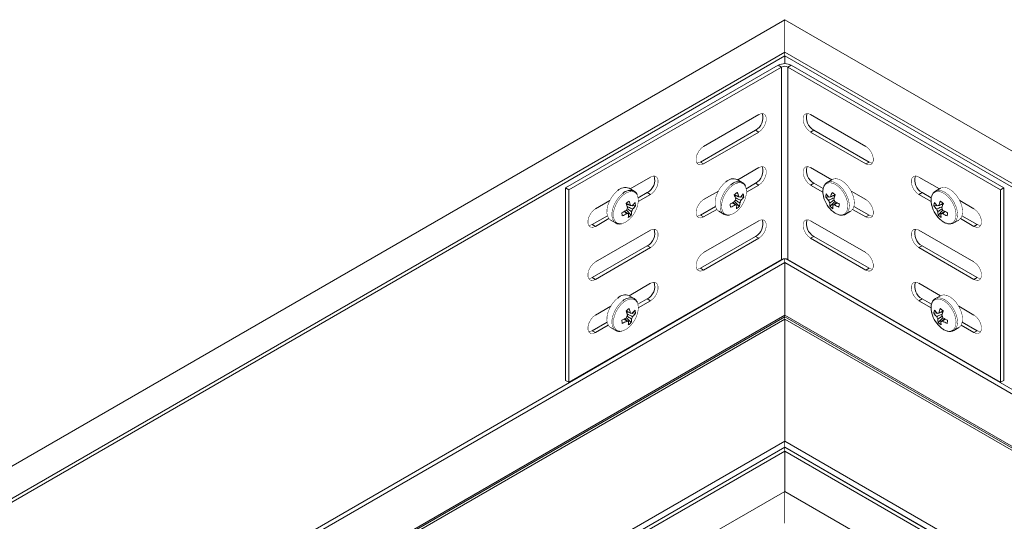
# Model space of a CAD drawing. Header units: millimetres. Extents: x -295 to 1856, y -2384 to 543.
# Tile 3 of 28: x 27 to 349, y -1729 to -1565. Entities that reach past the tile are written whole.
import ezdxf

# ---------------------------------------------------------------- set-up
doc = ezdxf.new("R2010")
doc.units = ezdxf.units.MM
doc.linetypes.add('K5LT32768', pattern=[0])
doc.linetypes.add('K5LT32769', pattern=[0])

msp = doc.modelspace()

# ---------------------------------------------------------------- linework, layer by layer
at = {"color": 7, "linetype": 'K5LT32768', "lineweight": 15}
for p, q in [((277.02, -1564.73), (-293, -1893.8)), ((847.99, -1894.34), (277.02, -1564.73)), ((277.02, -1576.47), (-294.11, -1906.17)), ((-288.45, -1901.68), (277.02, -1575.24)), ((277.02, -1575.24), (843.44, -1902.22)), ((277.02, -1576.47), (277.02, -1579.01)), ((277.02, -1576.47), (849.09, -1906.71)), ((205.44, -1619.62), (274.9, -1579.52)), ((274.9, -1579.52), (275.96, -1580.13)), ((279.15, -1579.52), (278.08, -1580.13)), ((279.15, -1579.52), (348.61, -1619.62)), ((206.5, -1620.23), (275.96, -1580.13)), ((275.96, -1643), (275.96, -1580.13)), ((278.08, -1580.13), (347.55, -1620.23)), ((278.08, -1643), (278.08, -1580.13)), ((268.55, -1595.64), (250.52, -1606.05)), ((303.53, -1606.05), (285.5, -1595.64)), ((249.46, -1611.15), (267.49, -1600.74)), ((250.52, -1611.76), (268.55, -1601.35)), ((267.49, -1600.74), (268.55, -1601.35)), ((286.56, -1600.74), (285.5, -1601.35)), ((285.5, -1601.35), (303.53, -1611.76)), ((286.56, -1600.74), (304.59, -1611.15)), ((249.46, -1611.15), (250.52, -1611.76)), ((304.59, -1611.15), (303.53, -1611.76)), ((268.55, -1612.99), (261.67, -1616.96)), ((292.38, -1616.96), (285.5, -1612.99)), ((233.2, -1616.05), (226.49, -1619.92)), ((263.14, -1617.81), (261.5, -1616.86)), ((263.25, -1617.88), (263.14, -1617.81)), ((264.44, -1619.86), (267.49, -1618.09)), ((267.49, -1618.09), (268.55, -1618.7)), ((286.56, -1618.09), (285.5, -1618.7)), ((286.56, -1618.09), (289.6, -1619.85)), ((292.55, -1616.86), (290.91, -1617.81)), ((290.97, -1617.78), (290.91, -1617.81)), ((327.56, -1619.92), (320.85, -1616.05)), ((205.44, -1682.49), (205.44, -1619.62)), ((205.44, -1619.62), (206.5, -1620.23)), ((206.5, -1683.1), (206.5, -1620.23)), ((227.79, -1620.67), (226.14, -1619.72)), ((227.89, -1620.73), (227.79, -1620.67)), ((229.12, -1622.89), (232.13, -1621.15)), ((232.13, -1621.15), (233.2, -1621.76)), ((255.34, -1620.62), (250.52, -1623.4)), ((264.53, -1621.03), (268.55, -1618.7)), ((285.5, -1618.7), (289.51, -1621.02)), ((303.53, -1623.4), (298.71, -1620.62)), ((321.91, -1621.15), (320.85, -1621.76)), ((321.91, -1621.15), (324.93, -1622.89)), ((327.91, -1619.72), (326.26, -1620.67)), ((326.33, -1620.63), (326.26, -1620.67)), ((348.61, -1619.62), (347.55, -1620.23)), ((347.55, -1620.23), (347.55, -1683.1)), ((348.61, -1619.62), (348.61, -1682.49)), ((219.83, -1623.76), (215.16, -1626.46)), ((229.17, -1624.09), (233.2, -1621.76)), ((261.61, -1622.32), (260.67, -1622.2)), ((262.24, -1625.63), (260.67, -1624.03)), ((262.52, -1622.65), (262.3, -1622.54)), ((263.62, -1622.59), (262.7, -1622.47)), ((290.42, -1622.59), (291.35, -1622.47)), ((291.74, -1622.55), (291.53, -1622.65)), ((291.81, -1625.63), (293.38, -1624.03)), ((292.44, -1622.32), (293.38, -1622.2)), ((320.85, -1621.76), (324.9, -1624.1)), ((338.88, -1626.46), (334.22, -1623.76)), ((226.89, -1628.48), (225.31, -1626.89)), ((226.25, -1625.17), (225.32, -1625.05)), ((227.16, -1625.5), (226.92, -1625.39)), ((228.27, -1625.44), (227.34, -1625.32)), ((249.46, -1628.5), (254.39, -1625.66)), ((250.52, -1629.11), (254.82, -1626.63)), ((255.5, -1627.26), (257.14, -1628.2)), ((256.95, -1628.08), (257.14, -1628.2)), ((296.91, -1628.2), (298.55, -1627.26)), ((299.22, -1626.63), (303.53, -1629.11)), ((299.66, -1625.66), (304.59, -1628.5)), ((325.78, -1625.44), (326.71, -1625.32)), ((327.13, -1625.39), (326.88, -1625.5)), ((327.16, -1628.48), (328.74, -1626.89)), ((327.8, -1625.17), (328.73, -1625.05)), ((214.1, -1631.56), (219.08, -1628.69)), ((215.16, -1632.17), (219.58, -1629.63)), ((220.14, -1630.11), (221.79, -1631.06)), ((221.6, -1630.94), (221.79, -1631.06)), ((249.46, -1628.5), (250.52, -1629.11)), ((268.55, -1630.34), (250.52, -1640.75)), ((303.53, -1640.75), (285.5, -1630.34)), ((296.76, -1628.28), (296.91, -1628.2)), ((304.59, -1628.5), (303.53, -1629.11)), ((332.12, -1631.14), (332.26, -1631.06)), ((332.26, -1631.06), (333.91, -1630.11)), ((334.47, -1629.63), (338.88, -1632.17)), ((334.96, -1628.69), (339.94, -1631.56)), ((214.1, -1631.56), (215.16, -1632.17)), ((233.2, -1633.4), (215.16, -1643.81)), ((338.88, -1643.81), (320.85, -1633.4)), ((339.94, -1631.56), (338.88, -1632.17)), ((249.46, -1645.85), (267.49, -1635.44)), ((250.52, -1646.47), (268.55, -1636.06)), ((267.49, -1635.44), (268.55, -1636.06)), ((286.56, -1635.44), (285.5, -1636.06)), ((285.5, -1636.06), (303.53, -1646.47)), ((286.56, -1635.44), (304.59, -1645.85)), ((214.1, -1648.91), (232.13, -1638.5)), ((215.16, -1649.52), (233.2, -1639.12)), ((232.13, -1638.5), (233.2, -1639.12)), ((321.91, -1638.5), (320.85, -1639.12)), ((320.85, -1639.12), (338.88, -1649.52)), ((321.91, -1638.5), (339.94, -1648.91)), ((277.02, -1644.03), (-293.47, -1973.36)), ((275.96, -1643), (206.5, -1683.1)), ((277.02, -1644.03), (277.02, -1661.17)), ((277.02, -1644.03), (848.45, -1973.9)), ((347.55, -1683.1), (278.08, -1643)), ((249.46, -1645.85), (250.52, -1646.47)), ((304.59, -1645.85), (303.53, -1646.47)), ((214.1, -1648.91), (215.16, -1649.52)), ((339.94, -1648.91), (338.88, -1649.52)), ((233.2, -1650.75), (226.14, -1654.83)), ((327.91, -1654.83), (320.85, -1650.75)), ((227.79, -1655.78), (226.14, -1654.83)), ((227.89, -1655.84), (227.79, -1655.78)), ((229.04, -1657.64), (232.13, -1655.85)), ((229.18, -1658.78), (233.2, -1656.47)), ((232.13, -1655.85), (233.2, -1656.47)), ((321.91, -1655.85), (320.85, -1656.47)), ((320.85, -1656.47), (324.88, -1658.79)), ((321.91, -1655.85), (325.01, -1657.64)), ((327.91, -1654.83), (326.26, -1655.78)), ((326.33, -1655.74), (326.26, -1655.78)), ((220.15, -1658.28), (215.16, -1661.16)), ((226.25, -1660.29), (225.32, -1660.16)), ((327.8, -1660.29), (328.73, -1660.16)), ((338.88, -1661.16), (333.9, -1658.28)), ((277.02, -1661.17), (-278.62, -1981.94)), ((277.02, -1661.68), (-277.87, -1982.01)), ((277.02, -1661.68), (-277.83, -1981.99)), ((277.02, -1662.49), (-276.63, -1982.11)), ((214.1, -1666.26), (218.99, -1663.44)), ((226.89, -1663.59), (225.31, -1662)), ((227.16, -1660.61), (226.95, -1660.51)), ((228.27, -1660.55), (227.34, -1660.43)), ((277.02, -1661.17), (833.6, -1982.48)), ((277.02, -1661.68), (832.81, -1982.53)), ((277.02, -1661.68), (832.85, -1982.55)), ((277.02, -1662.49), (277.02, -1702.3)), ((277.02, -1662.49), (831.61, -1982.65)), ((325.78, -1660.55), (326.71, -1660.43)), ((327.09, -1660.51), (326.88, -1660.61)), ((327.16, -1663.59), (328.74, -1662)), ((335.06, -1663.44), (339.94, -1666.26)), ((214.1, -1666.26), (215.16, -1666.88)), ((215.16, -1666.88), (219.37, -1664.45)), ((220.14, -1665.22), (221.79, -1666.17)), ((221.6, -1666.05), (221.79, -1666.17)), ((332.12, -1666.25), (332.26, -1666.17)), ((332.26, -1666.17), (333.91, -1665.22)), ((334.68, -1664.45), (338.88, -1666.88)), ((339.94, -1666.26), (338.88, -1666.88)), ((205.44, -1682.49), (206.5, -1683.1)), ((348.61, -1682.49), (347.55, -1683.1)), ((277.02, -1702.3), (-242.15, -2002.01)), ((277.02, -1704.26), (-240.95, -2003.28)), ((277.02, -1704.35), (-240.91, -2003.35)), ((277.02, -1702.3), (797.13, -2002.55)), ((277.02, -1704.26), (277.02, -1704.35)), ((277.02, -1704.26), (795.93, -2003.82)), ((277.02, -1704.35), (795.89, -2003.89)), ((277.02, -1705.58), (-240.16, -2004.14)), ((277.02, -1705.58), (277.02, -1718.75)), ((277.02, -1705.58), (795.14, -2004.68)), ((277.02, -1718.75), (-159.61, -1970.81)), ((714.59, -1971.35), (277.02, -1718.75))]:
    msp.add_line(p, q, dxfattribs=at)
at = {"color": 8, "linetype": 'K5LT32769', "lineweight": 15, "true_color": 0x808080}
for p, q in [((276.63, -1642.78), (-294.11, -1972.26)), ((277.41, -1642.78), (849.09, -1972.8))]:
    msp.add_line(p, q, dxfattribs=at)
at = {"color": 7, "linetype": 'K5LT32768', "const_width": 0.15}
for points in [[(277.02, -1575.24), (277.02, -1575.24), (277.02, -1575.15), (277.02, -1574.9), (277.02, -1574.49), (277.02, -1573.94), (277.02, -1573.27), (277.02, -1572.5), (277.02, -1571.64), (277.02, -1570.74), (277.02, -1569.81), (277.02, -1568.88), (277.02, -1567.99), (277.02, -1567.17), (277.02, -1566.43), (277.02, -1565.8), (277.02, -1565.31), (277.02, -1564.96), (277.02, -1564.77), (277.02, -1564.73)], [(277.02, -1564.73), (277.02, -1564.77), (277.02, -1564.96), (277.02, -1565.31), (277.02, -1565.8), (277.02, -1566.43), (277.02, -1567.17), (277.02, -1567.99), (277.02, -1568.88), (277.02, -1569.81), (277.02, -1570.74), (277.02, -1571.64), (277.02, -1572.5), (277.02, -1573.27), (277.02, -1573.94), (277.02, -1574.49), (277.02, -1574.9), (277.02, -1575.15), (277.02, -1575.24), (277.02, -1575.24)], [(277.02, -1575.24), (277.02, -1575.75), (277.02, -1576.47)], [(277.02, -1576.47), (277.02, -1575.75), (277.02, -1575.24)], [(268.55, -1601.35), (269.4, -1600.69), (270.14, -1599.77), (270.69, -1598.69), (270.99, -1597.58), (270.99, -1596.59), (270.69, -1595.83), (270.14, -1595.39), (269.4, -1595.32), (268.55, -1595.64)], [(285.5, -1595.64), (284.65, -1595.32), (283.91, -1595.39), (283.35, -1595.83), (283.06, -1596.59), (283.06, -1597.58), (283.35, -1598.69), (283.91, -1599.77), (284.65, -1600.69), (285.5, -1601.35)], [(250.52, -1606.05), (249.67, -1606.71), (248.93, -1607.63), (248.38, -1608.71), (248.08, -1609.82), (248.08, -1610.81), (248.38, -1611.57), (248.93, -1612.01), (249.67, -1612.08), (250.52, -1611.76)], [(303.53, -1611.76), (304.38, -1612.08), (305.12, -1612.01), (305.67, -1611.57), (305.97, -1610.81), (305.97, -1609.82), (305.67, -1608.71), (305.12, -1607.63), (304.38, -1606.71), (303.53, -1606.05)], [(248.32, -1611.49), (248.61, -1611.47), (249.46, -1611.15)], [(304.59, -1611.15), (305.44, -1611.47), (305.73, -1611.49)], [(268.55, -1618.7), (269.4, -1618.04), (270.14, -1617.12), (270.69, -1616.04), (270.99, -1614.94), (270.99, -1613.94), (270.69, -1613.18), (270.14, -1612.74), (269.4, -1612.67), (268.55, -1612.99)], [(285.5, -1612.99), (284.65, -1612.67), (283.91, -1612.74), (283.35, -1613.18), (283.06, -1613.94), (283.06, -1614.94), (283.35, -1616.04), (283.91, -1617.12), (284.65, -1618.04), (285.5, -1618.7)], [(233.2, -1621.76), (234.04, -1621.1), (234.79, -1620.18), (235.34, -1619.1), (235.63, -1618), (235.63, -1617), (235.34, -1616.24), (234.79, -1615.8), (234.04, -1615.73), (233.2, -1616.05)], [(257.8, -1617.63), (256.78, -1618.57), (255.87, -1619.73), (255.12, -1621.04), (254.59, -1622.41), (254.3, -1623.76), (254.28, -1625), (254.52, -1626.05), (255.01, -1626.86), (255.5, -1627.26)], [(298.55, -1627.26), (298.71, -1627.15), (299.31, -1626.49), (299.68, -1625.55), (299.79, -1624.39), (299.63, -1623.09), (299.22, -1621.72), (298.58, -1620.37), (297.74, -1619.13), (296.77, -1618.07), (295.72, -1617.26), (294.66, -1616.75), (293.66, -1616.58), (292.77, -1616.75), (292.55, -1616.86)], [(320.85, -1616.05), (320.01, -1615.73), (319.26, -1615.8), (318.71, -1616.24), (318.42, -1617), (318.42, -1618), (318.71, -1619.1), (319.26, -1620.18), (320.01, -1621.1), (320.85, -1621.76)], [(222.44, -1620.48), (221.43, -1621.42), (220.51, -1622.58), (219.77, -1623.89), (219.23, -1625.26), (218.95, -1626.61), (218.92, -1627.85), (219.16, -1628.91), (219.65, -1629.72), (220.14, -1630.11)], [(259.18, -1628.4), (259.6, -1628.29), (260.62, -1627.8), (261.63, -1627.03), (262.56, -1626.01), (263.36, -1624.81), (263.98, -1623.52), (264.38, -1622.2), (264.53, -1620.94), (264.43, -1619.83), (264.24, -1619.24)], [(333.91, -1630.11), (334.06, -1630.01), (334.67, -1629.35), (335.04, -1628.41), (335.15, -1627.25), (334.99, -1625.94), (334.58, -1624.57), (333.93, -1623.22), (333.1, -1621.98), (332.12, -1620.92), (331.07, -1620.12), (330.01, -1619.61), (329.01, -1619.44), (328.13, -1619.61), (327.91, -1619.72)], [(223.82, -1631.26), (224.24, -1631.15), (225.26, -1630.66), (226.27, -1629.88), (227.21, -1628.86), (228.01, -1627.67), (228.63, -1626.37), (229.03, -1625.05), (229.18, -1623.8), (229.07, -1622.68), (228.88, -1622.09)], [(250.52, -1623.4), (249.67, -1624.06), (248.93, -1624.99), (248.38, -1626.06), (248.08, -1627.17), (248.08, -1628.16), (248.38, -1628.92), (248.93, -1629.36), (249.67, -1629.43), (250.52, -1629.11)], [(303.53, -1629.11), (304.38, -1629.43), (305.12, -1629.36), (305.67, -1628.92), (305.97, -1628.16), (305.97, -1627.17), (305.67, -1626.06), (305.12, -1624.99), (304.38, -1624.06), (303.53, -1623.4)], [(215.16, -1626.46), (214.32, -1627.12), (213.57, -1628.04), (213.02, -1629.12), (212.73, -1630.23), (212.73, -1631.22), (213.02, -1631.98), (213.57, -1632.42), (214.32, -1632.49), (215.16, -1632.17)], [(338.88, -1632.17), (339.73, -1632.49), (340.47, -1632.42), (341.03, -1631.98), (341.32, -1631.22), (341.32, -1630.23), (341.03, -1629.12), (340.47, -1628.04), (339.73, -1627.12), (338.88, -1626.46)], [(248.32, -1628.84), (248.61, -1628.82), (249.46, -1628.5)], [(268.55, -1636.06), (269.4, -1635.4), (270.14, -1634.47), (270.69, -1633.39), (270.99, -1632.29), (270.99, -1631.3), (270.69, -1630.53), (270.14, -1630.09), (269.4, -1630.02), (268.55, -1630.34)], [(285.5, -1630.34), (284.65, -1630.02), (283.91, -1630.09), (283.35, -1630.53), (283.06, -1631.3), (283.06, -1632.29), (283.35, -1633.39), (283.91, -1634.47), (284.65, -1635.4), (285.5, -1636.06)], [(304.59, -1628.5), (305.44, -1628.82), (305.73, -1628.84)], [(212.97, -1631.9), (213.26, -1631.88), (214.1, -1631.56)], [(233.2, -1639.12), (234.04, -1638.45), (234.79, -1637.53), (235.34, -1636.45), (235.63, -1635.35), (235.63, -1634.35), (235.34, -1633.59), (234.79, -1633.15), (234.04, -1633.08), (233.2, -1633.4)], [(320.85, -1633.4), (320.01, -1633.08), (319.26, -1633.15), (318.71, -1633.59), (318.42, -1634.35), (318.42, -1635.35), (318.71, -1636.45), (319.26, -1637.53), (320.01, -1638.45), (320.85, -1639.12)], [(339.94, -1631.56), (340.79, -1631.88), (341.08, -1631.9)], [(250.52, -1640.75), (249.67, -1641.41), (248.93, -1642.34), (248.38, -1643.42), (248.08, -1644.52), (248.08, -1645.51), (248.38, -1646.27), (248.93, -1646.72), (249.67, -1646.78), (250.52, -1646.47)], [(303.53, -1646.47), (304.38, -1646.78), (305.12, -1646.72), (305.67, -1646.27), (305.97, -1645.51), (305.97, -1644.52), (305.67, -1643.42), (305.12, -1642.34), (304.38, -1641.41), (303.53, -1640.75)], [(215.16, -1643.81), (214.32, -1644.47), (213.57, -1645.4), (213.02, -1646.47), (212.73, -1647.58), (212.73, -1648.57), (213.02, -1649.33), (213.57, -1649.77), (214.32, -1649.84), (215.16, -1649.52)], [(277.02, -1642.75), (277.02, -1642.85), (277.02, -1643.02), (277.02, -1643.2), (277.02, -1643.38), (277.02, -1643.56), (277.02, -1643.73), (277.02, -1643.89), (277.02, -1644.03)], [(277.02, -1644.03), (277.02, -1643.89), (277.02, -1643.73), (277.02, -1643.56), (277.02, -1643.38), (277.02, -1643.2), (277.02, -1643.02), (277.02, -1642.85), (277.02, -1642.75)], [(338.88, -1649.52), (339.73, -1649.84), (340.47, -1649.77), (341.03, -1649.33), (341.32, -1648.57), (341.32, -1647.58), (341.03, -1646.47), (340.47, -1645.4), (339.73, -1644.47), (338.88, -1643.81)], [(248.32, -1646.19), (248.61, -1646.17), (249.46, -1645.85)], [(304.59, -1645.85), (305.44, -1646.17), (305.73, -1646.19)], [(212.97, -1649.25), (213.26, -1649.23), (214.1, -1648.91)], [(233.2, -1656.47), (234.04, -1655.81), (234.79, -1654.88), (235.34, -1653.8), (235.63, -1652.7), (235.63, -1651.71), (235.34, -1650.94), (234.79, -1650.5), (234.04, -1650.43), (233.2, -1650.75)], [(320.85, -1650.75), (320.01, -1650.43), (319.26, -1650.5), (318.71, -1650.94), (318.42, -1651.71), (318.42, -1652.7), (318.71, -1653.8), (319.26, -1654.88), (320.01, -1655.81), (320.85, -1656.47)], [(339.94, -1648.91), (340.79, -1649.23), (341.08, -1649.25)], [(222.44, -1655.6), (221.43, -1656.54), (220.51, -1657.7), (219.77, -1659), (219.23, -1660.37), (218.95, -1661.72), (218.92, -1662.96), (219.16, -1664.02), (219.65, -1664.83), (220.14, -1665.22)], [(223.82, -1666.37), (224.24, -1666.26), (225.26, -1665.77), (226.27, -1664.99), (227.21, -1663.97), (228.01, -1662.78), (228.63, -1661.48), (229.03, -1660.16), (229.18, -1658.91), (229.07, -1657.79), (228.88, -1657.2)], [(333.91, -1665.22), (334.06, -1665.12), (334.67, -1664.46), (335.04, -1663.52), (335.15, -1662.36), (334.99, -1661.05), (334.58, -1659.68), (333.93, -1658.34), (333.1, -1657.09), (332.12, -1656.03), (331.07, -1655.23), (330.01, -1654.72), (329.01, -1654.55), (328.13, -1654.72), (327.91, -1654.83)], [(215.16, -1661.16), (214.32, -1661.82), (213.57, -1662.75), (213.02, -1663.83), (212.73, -1664.93), (212.73, -1665.92), (213.02, -1666.68), (213.57, -1667.13), (214.32, -1667.19), (215.16, -1666.88)], [(277.02, -1661.17), (277.02, -1661.39), (277.02, -1661.55), (277.02, -1661.65), (277.02, -1661.68)], [(277.02, -1661.68), (277.02, -1661.65), (277.02, -1661.55), (277.02, -1661.39), (277.02, -1661.17)], [(277.02, -1661.68), (277.02, -1661.74), (277.02, -1661.89), (277.02, -1662.15), (277.02, -1662.49)], [(277.02, -1662.49), (277.02, -1662.15), (277.02, -1661.89), (277.02, -1661.74), (277.02, -1661.68)], [(338.88, -1666.88), (339.73, -1667.19), (340.47, -1667.13), (341.03, -1666.68), (341.32, -1665.92), (341.32, -1664.93), (341.03, -1663.83), (340.47, -1662.75), (339.73, -1661.82), (338.88, -1661.16)], [(212.97, -1666.6), (213.26, -1666.58), (214.1, -1666.26)], [(339.94, -1666.26), (340.79, -1666.58), (341.08, -1666.6)], [(277.02, -1702.3), (277.02, -1702.72), (277.02, -1703.2), (277.02, -1703.72), (277.02, -1704.26)], [(277.02, -1704.26), (277.02, -1703.72), (277.02, -1703.2), (277.02, -1702.72), (277.02, -1702.3)], [(277.02, -1704.35), (277.02, -1704.69), (277.02, -1705.02), (277.02, -1705.32), (277.02, -1705.58)], [(277.02, -1705.58), (277.02, -1705.32), (277.02, -1705.02), (277.02, -1704.69), (277.02, -1704.35)], [(277.02, -1729.23), (277.02, -1729.06), (277.02, -1728.74), (277.02, -1728.26), (277.02, -1727.65), (277.02, -1726.93), (277.02, -1726.11), (277.02, -1725.23), (277.02, -1724.31), (277.02, -1723.38), (277.02, -1722.47), (277.02, -1721.61), (277.02, -1720.82), (277.02, -1720.13), (277.02, -1719.57), (277.02, -1719.14), (277.02, -1718.86), (277.02, -1718.75), (277.02, -1718.75)], [(277.02, -1718.75), (277.02, -1718.75), (277.02, -1718.86), (277.02, -1719.14), (277.02, -1719.57), (277.02, -1720.13), (277.02, -1720.82), (277.02, -1721.61), (277.02, -1722.47), (277.02, -1723.38), (277.02, -1724.31), (277.02, -1725.23), (277.02, -1726.11), (277.02, -1726.93), (277.02, -1727.65), (277.02, -1728.26), (277.02, -1728.74), (277.02, -1729.06), (277.02, -1729.23)]]:
    msp.add_lwpolyline(points, dxfattribs=at)
at = {"color": 8, "linetype": 'K5LT32769', "true_color": 0x808080, "const_width": 0.15}
for points in [[(259.44, -1618.58), (258.42, -1619.52), (257.51, -1620.68), (256.77, -1621.99), (256.23, -1623.36), (255.95, -1624.7), (255.92, -1625.95), (256.16, -1627), (256.65, -1627.81), (256.95, -1628.08)], [(264.24, -1619.24), (264.07, -1618.92), (263.49, -1618.29), (262.72, -1617.96), (261.8, -1617.96), (260.8, -1618.29), (259.78, -1618.93)], [(292.92, -1627.45), (293.94, -1628.09), (294.94, -1628.41), (295.86, -1628.42), (296.63, -1628.09), (297.22, -1627.45), (297.57, -1626.55), (297.67, -1625.43), (297.52, -1624.18), (297.12, -1622.86), (296.5, -1621.56), (295.7, -1620.37), (294.77, -1619.35), (293.76, -1618.57), (292.74, -1618.09), (291.77, -1617.92), (290.92, -1618.08), (290.24, -1618.57), (289.77, -1619.34), (289.53, -1620.36), (289.56, -1621.56), (289.74, -1622.53)], [(296.91, -1628.2), (297.06, -1628.1), (297.67, -1627.44), (298.04, -1626.5), (298.15, -1625.34), (297.99, -1624.04), (297.58, -1622.67), (296.93, -1621.32), (296.1, -1620.08), (295.12, -1619.02), (294.07, -1618.21), (293.02, -1617.7), (292.01, -1617.53), (291.13, -1617.7), (290.97, -1617.78)], [(224.09, -1621.43), (223.07, -1622.37), (222.16, -1623.53), (221.41, -1624.84), (220.88, -1626.21), (220.59, -1627.56), (220.57, -1628.8), (220.81, -1629.86), (221.3, -1630.66), (221.6, -1630.94)], [(224.43, -1621.78), (223.45, -1622.69), (222.57, -1623.8), (221.85, -1625.06), (221.34, -1626.38), (221.06, -1627.67), (221.04, -1628.87), (221.27, -1629.89), (221.74, -1630.66), (222.43, -1631.15), (223.28, -1631.31), (223.82, -1631.26)], [(228.88, -1622.09), (228.72, -1621.78), (228.14, -1621.14), (227.36, -1620.81), (226.45, -1620.82), (225.45, -1621.15), (224.43, -1621.78)], [(259.78, -1618.93), (258.8, -1619.83), (257.93, -1620.95), (257.21, -1622.2), (256.7, -1623.52), (256.42, -1624.82), (256.39, -1626.01), (256.63, -1627.03), (257.1, -1627.81), (257.78, -1628.29), (258.63, -1628.46), (259.18, -1628.4)], [(328.28, -1630.3), (329.3, -1630.94), (330.3, -1631.27), (331.22, -1631.27), (331.99, -1630.94), (332.57, -1630.31), (332.92, -1629.4), (333.03, -1628.29), (332.88, -1627.03), (332.48, -1625.72), (331.86, -1624.42), (331.06, -1623.22), (330.12, -1622.2), (329.11, -1621.43), (328.09, -1620.94), (327.13, -1620.77), (326.28, -1620.94), (325.59, -1621.42), (325.12, -1622.2), (324.89, -1623.22), (324.91, -1624.41), (325.1, -1625.38)], [(332.26, -1631.06), (332.42, -1630.96), (333.03, -1630.3), (333.39, -1629.36), (333.5, -1628.2), (333.35, -1626.89), (332.93, -1625.52), (332.29, -1624.17), (331.45, -1622.93), (330.48, -1621.87), (329.43, -1621.06), (328.37, -1620.56), (327.37, -1620.39), (326.48, -1620.56), (326.33, -1620.63)], [(224.09, -1656.54), (223.07, -1657.49), (222.16, -1658.65), (221.41, -1659.95), (220.88, -1661.32), (220.59, -1662.67), (220.57, -1663.91), (220.81, -1664.97), (221.3, -1665.78), (221.6, -1666.05)], [(224.43, -1656.89), (223.45, -1657.8), (222.57, -1658.91), (221.85, -1660.17), (221.34, -1661.49), (221.06, -1662.79), (221.04, -1663.98), (221.27, -1665), (221.74, -1665.77), (222.43, -1666.26), (223.28, -1666.42), (223.82, -1666.37)], [(228.88, -1657.2), (228.72, -1656.89), (228.14, -1656.25), (227.36, -1655.93), (226.45, -1655.93), (225.45, -1656.26), (224.43, -1656.89)], [(328.28, -1665.41), (329.3, -1666.05), (330.3, -1666.38), (331.22, -1666.38), (331.99, -1666.05), (332.57, -1665.42), (332.92, -1664.52), (333.03, -1663.4), (332.88, -1662.14), (332.48, -1660.83), (331.86, -1659.53), (331.06, -1658.33), (330.12, -1657.32), (329.11, -1656.54), (328.09, -1656.05), (327.13, -1655.88), (326.28, -1656.05), (325.59, -1656.53), (325.12, -1657.31), (324.89, -1658.33), (324.91, -1659.52), (325.1, -1660.49)], [(332.26, -1666.17), (332.42, -1666.07), (333.03, -1665.41), (333.39, -1664.47), (333.5, -1663.31), (333.35, -1662), (332.93, -1660.63), (332.29, -1659.28), (331.45, -1658.04), (330.48, -1656.98), (329.43, -1656.18), (328.37, -1655.67), (327.37, -1655.5), (326.48, -1655.67), (326.33, -1655.74)]]:
    msp.add_lwpolyline(points, dxfattribs=at)
at = {"color": 7, "linetype": 'K5LT32768', "lineweight": 15}
for centre, radius, start, end in [((277.02, -1583.61), 4.61, 62.6106, 117.3895), ((277.02, -1582.18), 2.31, 62.6118, 117.3882), ((265.32, -1596.7), 4.59, 298.2653, 17.7368), ((288.73, -1596.7), 4.59, 162.2619, 241.7354), ((265.32, -1614.05), 4.59, 298.2653, 17.7368), ((288.73, -1614.05), 4.59, 162.2619, 241.7354), ((229.96, -1617.11), 4.59, 298.2668, 17.7341), ((260.22, -1620.02), 3.4, 68.0029, 135.4385), ((324.09, -1617.11), 4.59, 162.2619, 241.7354), ((224.87, -1622.87), 3.4, 68.0045, 135.437), ((248.84, -1605.62), 19.99, 305.8074, 309.3916), ((249.31, -1625.96), 13.16, 15.1454, 21.8484), ((257.02, -1617.02), 7.87, 314.3568, 324.9368), ((257.62, -1623), 6.02, 3.9099, 14.0227), ((296.48, -1623.01), 6.07, 166.0205, 176.0493), ((297.04, -1617.01), 7.89, 215.072, 225.6361), ((304.71, -1625.95), 13.13, 158.1414, 164.8616), ((305.3, -1605.51), 20.12, 230.6203, 234.1797), ((213.49, -1608.48), 19.97, 305.8075, 309.3944), ((213.04, -1629.55), 13.07, 15.1234, 21.8703), ((213.97, -1628.81), 13.14, 15.1479, 21.8599), ((221.66, -1619.87), 7.87, 314.3568, 324.9364), ((222.24, -1625.86), 6.04, 3.9267, 14.006), ((254.15, -1613.34), 12.56, 293.4403, 301.189), ((234.64, -1629.27), 24.9, 7.7452, 10.1874), ((248.4, -1626.69), 13.07, 15.1236, 21.8701), ((263.09, -1624.71), 2.51, 145.426, 165.587), ((262.14, -1623.07), 0.569, 48.5974, 103.6494), ((257.06, -1624.69), 5.27, 349.7995, 2.1644), ((260.25, -1623.07), 2.51, 325.426, 345.587), ((257.18, -1618.07), 7.87, 314.3568, 324.9368), ((298.78, -1620.18), 9.33, 194.5629, 231.1463), ((296.88, -1618.06), 7.89, 215.0719, 225.6358), ((293.79, -1623.07), 2.51, 194.3981, 214.5889), ((291.91, -1623.07), 0.569, 76.3348, 131.4165), ((296.99, -1624.69), 5.27, 177.8363, 190.1978), ((305.7, -1626.71), 13.12, 158.1416, 164.8624), ((290.96, -1624.71), 2.51, 14.3979, 34.5882), ((299.91, -1613.32), 12.58, 238.8179, 246.5532), ((319.42, -1629.27), 24.92, 169.8141, 172.2545), ((331.83, -1625.86), 6.07, 166.0198, 176.0493), ((332.4, -1619.86), 7.89, 215.0723, 225.6359), ((340.07, -1628.8), 13.13, 158.1418, 164.8618), ((340.66, -1608.36), 20.13, 230.6206, 234.1789), ((341.06, -1629.57), 13.13, 158.1417, 164.8618), ((218.8, -1616.2), 12.55, 293.4396, 301.19), ((198.92, -1632.18), 25.27, 7.7632, 10.1695), ((218.96, -1617.25), 12.55, 293.4396, 301.19), ((227.73, -1627.56), 2.51, 145.4142, 165.5986), ((225.84, -1627.56), 0.569, 228.596, 283.6509), ((220.71, -1628.31), 5.27, 349.7995, 2.1644), ((226.79, -1625.93), 0.569, 48.5975, 103.6506), ((221.7, -1627.55), 5.27, 349.7994, 2.1644), ((224.9, -1625.92), 2.51, 325.426, 345.587), ((221.83, -1620.92), 7.87, 314.3568, 324.9368), ((254.32, -1614.39), 12.56, 293.4407, 301.1889), ((261.2, -1624.71), 0.569, 228.5974, 283.6494), ((256.09, -1625.46), 5.24, 349.7732, 2.1907), ((256.93, -1619.75), 7.92, 303.072, 312.1271), ((297.13, -1619.74), 7.94, 227.8859, 236.9141), ((297.98, -1625.46), 5.27, 177.8363, 190.1989), ((292.85, -1624.71), 0.569, 256.3348, 311.4165), ((299.74, -1614.37), 12.58, 238.818, 246.5529), ((334.13, -1623.03), 9.33, 194.5629, 231.1463), ((332.23, -1620.91), 7.89, 215.0719, 225.636), ((329.15, -1625.93), 2.51, 194.3976, 214.589), ((327.26, -1625.93), 0.569, 76.3345, 131.4146), ((332.35, -1627.55), 5.27, 177.8363, 190.1984), ((328.21, -1627.56), 0.569, 256.334, 311.4173), ((333.34, -1628.31), 5.27, 177.8363, 190.1983), ((326.32, -1627.56), 2.51, 14.3972, 34.5896), ((335.1, -1617.23), 12.58, 238.8178, 246.5531), ((335.26, -1616.18), 12.58, 238.8178, 246.553), ((354.78, -1632.12), 24.91, 169.814, 172.2545), ((221.57, -1622.61), 7.92, 303.0737, 312.1255), ((265.32, -1631.4), 4.59, 298.2653, 17.7367), ((288.73, -1631.4), 4.59, 162.262, 241.7354), ((332.49, -1622.59), 7.94, 227.886, 236.9138), ((229.96, -1634.46), 4.59, 298.2668, 17.7341), ((324.09, -1634.46), 4.59, 162.2619, 241.7354), ((277.02, -1645.05), 2.31, 62.6118, 117.3882), ((229.96, -1651.81), 4.59, 298.2668, 17.7341), ((324.09, -1651.81), 4.59, 162.262, 241.7354), ((224.87, -1657.98), 3.4, 68.0045, 135.4369), ((213.49, -1643.6), 19.97, 305.807, 309.3944), ((213.04, -1664.66), 13.07, 15.1236, 21.8701), ((213.97, -1663.92), 13.14, 15.1481, 21.8599), ((221.66, -1654.98), 7.87, 314.3568, 324.9367), ((222.24, -1660.97), 6.04, 3.9268, 14.0059), ((331.83, -1660.97), 6.07, 166.0199, 176.0493), ((332.4, -1654.98), 7.89, 215.072, 225.6359), ((340.07, -1663.91), 13.13, 158.1418, 164.8616), ((340.65, -1643.47), 20.13, 230.6206, 234.1794), ((341.06, -1664.68), 13.13, 158.1419, 164.8616), ((218.8, -1651.31), 12.55, 293.4396, 301.1899), ((198.92, -1667.29), 25.27, 7.7631, 10.1696), ((218.96, -1652.36), 12.55, 293.4396, 301.1899), ((227.73, -1662.67), 2.51, 145.4145, 165.5985), ((225.84, -1662.67), 0.569, 228.5969, 283.6499), ((220.71, -1663.42), 5.27, 349.7994, 2.1644), ((226.79, -1661.04), 0.569, 48.5969, 103.6499), ((221.7, -1662.66), 5.27, 349.7995, 2.1644), ((224.9, -1661.04), 2.51, 325.4261, 345.5869), ((221.83, -1656.03), 7.87, 314.3569, 324.9366), ((334.13, -1658.15), 9.33, 194.563, 231.1463), ((332.23, -1656.02), 7.89, 215.0722, 225.6358), ((329.15, -1661.04), 2.51, 194.3977, 214.5889), ((327.26, -1661.04), 0.569, 76.3352, 131.4152), ((332.35, -1662.66), 5.27, 177.8363, 190.1983), ((328.21, -1662.67), 0.569, 256.3349, 311.4164), ((333.34, -1663.42), 5.27, 177.8363, 190.1984), ((326.32, -1662.67), 2.51, 14.3973, 34.5893), ((335.1, -1652.34), 12.58, 238.8179, 246.553), ((335.26, -1651.29), 12.58, 238.8179, 246.5529), ((354.78, -1667.23), 24.91, 169.814, 172.2546), ((221.57, -1657.72), 7.92, 303.0734, 312.1256), ((332.49, -1657.7), 7.94, 227.8859, 236.9141)]:
    msp.add_arc(centre, radius, start, end, dxfattribs=at)
at = {"color": 8, "linetype": 'K5LT32769', "lineweight": 15, "true_color": 0x808080}
for centre, start, end in [((261.87, -1620.97), 68.0029, 135.4385), ((226.51, -1623.82), 68.0045, 135.437), ((226.51, -1658.93), 68.0045, 135.4369)]:
    msp.add_arc(centre, 3.4, start, end, dxfattribs=at)
at = {"color": 7, "linetype": 'K5LT32768', "lineweight": 15}
for points, knots in [([(264.18, -1619.07), (264.14, -1618.95), (264, -1618.55), (263.67, -1618.15), (263.34, -1617.97), (263.25, -1617.92)], [0, 0, 0, 0, 0.227896, 0.793553, 1, 1, 1, 1]), ([(290.99, -1617.78), (290.77, -1617.92), (290.31, -1618.21), (289.83, -1618.96), (289.54, -1619.89), (289.48, -1621), (289.56, -1621.91), (289.73, -1622.42), (289.76, -1622.52)], [0, 0, 0, 0, 0.169471, 0.357554, 0.549894, 0.749793, 0.953672, 1, 1, 1, 1]), ([(228.83, -1621.92), (228.79, -1621.81), (228.64, -1621.41), (228.32, -1621), (227.98, -1620.83), (227.9, -1620.78)], [0, 0, 0, 0, 0.227936, 0.793547, 1, 1, 1, 1]), ([(326.35, -1620.64), (326.13, -1620.78), (325.66, -1621.07), (325.19, -1621.81), (324.89, -1622.75), (324.84, -1623.86), (324.92, -1624.76), (325.08, -1625.28), (325.11, -1625.37)], [0, 0, 0, 0, 0.169472, 0.357553, 0.549894, 0.749793, 0.953673, 1, 1, 1, 1]), ([(225.25, -1624.67), (225.63, -1624.86), (226.1, -1625.1), (226.57, -1625.33), (226.65, -1625.38)], [0, 0, 0, 0, 0.812932, 1, 1, 1, 1]), ([(260.82, -1625.13), (260.74, -1625.08), (260.42, -1624.86), (260.11, -1624.64), (259.88, -1624.48)], [0, 0, 0, 0, 0.262104, 1, 1, 1, 1]), ([(260.03, -1624.41), (260.37, -1624.63), (260.81, -1624.92), (261.24, -1625.2), (261.33, -1625.26)], [0, 0, 0, 0, 0.79253, 1, 1, 1, 1]), ([(260.6, -1621.82), (260.98, -1622.01), (261.45, -1622.24), (261.92, -1622.48), (262.01, -1622.52)], [0, 0, 0, 0, 0.812931, 1, 1, 1, 1]), ([(260.87, -1622.83), (261.38, -1623.07), (261.98, -1623.36), (262.59, -1623.65), (262.68, -1623.7)], [0, 0, 0, 0, 0.841691, 1, 1, 1, 1]), ([(262.32, -1624.5), (262.23, -1624.44), (261.75, -1624.12), (261.27, -1623.81), (260.88, -1623.55)], [0, 0, 0, 0, 0.187551, 1, 1, 1, 1]), ([(291.36, -1623.7), (291.46, -1623.65), (292.06, -1623.36), (292.67, -1623.07), (293.18, -1622.83)], [0, 0, 0, 0, 0.158331, 1, 1, 1, 1]), ([(293.19, -1623.54), (292.79, -1623.8), (292.3, -1624.12), (291.82, -1624.44), (291.73, -1624.5)], [0, 0, 0, 0, 0.814514, 1, 1, 1, 1]), ([(292.04, -1622.52), (292.13, -1622.48), (292.6, -1622.24), (293.07, -1622.01), (293.45, -1621.82)], [0, 0, 0, 0, 0.187098, 1, 1, 1, 1]), ([(292.72, -1625.26), (292.81, -1625.2), (293.24, -1624.92), (293.68, -1624.63), (294.02, -1624.41)], [0, 0, 0, 0, 0.2075, 1, 1, 1, 1]), ([(294.17, -1624.48), (293.94, -1624.64), (293.62, -1624.86), (293.31, -1625.08), (293.23, -1625.13)], [0, 0, 0, 0, 0.737877, 1, 1, 1, 1]), ([(327.4, -1625.38), (327.48, -1625.33), (327.95, -1625.1), (328.42, -1624.86), (328.8, -1624.67)], [0, 0, 0, 0, 0.187098, 1, 1, 1, 1]), ([(225.46, -1627.99), (225.38, -1627.93), (225.07, -1627.71), (224.76, -1627.5), (224.53, -1627.34)], [0, 0, 0, 0, 0.262107, 1, 1, 1, 1]), ([(224.67, -1627.26), (225.02, -1627.49), (225.45, -1627.77), (225.88, -1628.05), (225.97, -1628.11)], [0, 0, 0, 0, 0.792528, 1, 1, 1, 1]), ([(225.51, -1625.68), (226.02, -1625.92), (226.63, -1626.21), (227.23, -1626.5), (227.33, -1626.55)], [0, 0, 0, 0, 0.841693, 1, 1, 1, 1]), ([(226.96, -1627.35), (226.87, -1627.29), (226.39, -1626.98), (225.91, -1626.66), (225.52, -1626.41)], [0, 0, 0, 0, 0.187551, 1, 1, 1, 1]), ([(256.94, -1628.02), (257.05, -1628.11), (257.37, -1628.39), (258.1, -1628.53), (258.71, -1628.58), (259.03, -1628.47), (259.03, -1628.47)], [0, 0, 0, 0, 0.187606, 0.589034, 0.989125, 1, 1, 1, 1]), ([(292.94, -1627.47), (293.12, -1627.59), (293.62, -1627.96), (294.5, -1628.38), (295.48, -1628.57), (296.24, -1628.52), (296.6, -1628.32), (296.71, -1628.26)], [0, 0, 0, 0, 0.136872, 0.398025, 0.66084, 0.892122, 1, 1, 1, 1]), ([(326.72, -1626.55), (326.81, -1626.5), (327.42, -1626.21), (328.03, -1625.92), (328.54, -1625.68)], [0, 0, 0, 0, 0.158331, 1, 1, 1, 1]), ([(328.47, -1626.45), (328.1, -1626.69), (327.63, -1626.99), (327.17, -1627.29), (327.08, -1627.35)], [0, 0, 0, 0, 0.804462, 1, 1, 1, 1]), ([(328.07, -1628.11), (328.16, -1628.05), (328.6, -1627.77), (329.03, -1627.49), (329.38, -1627.26)], [0, 0, 0, 0, 0.2075, 1, 1, 1, 1]), ([(329.52, -1627.34), (329.29, -1627.5), (328.98, -1627.71), (328.67, -1627.93), (328.58, -1627.99)], [0, 0, 0, 0, 0.737877, 1, 1, 1, 1]), ([(221.59, -1630.88), (221.69, -1630.97), (222.02, -1631.25), (222.74, -1631.39), (223.35, -1631.43), (223.67, -1631.32), (223.68, -1631.32)], [0, 0, 0, 0, 0.187553, 0.588974, 0.989125, 1, 1, 1, 1]), ([(328.3, -1630.32), (328.47, -1630.45), (328.98, -1630.82), (329.85, -1631.23), (330.83, -1631.42), (331.6, -1631.38), (331.96, -1631.18), (332.07, -1631.11)], [0, 0, 0, 0, 0.136871, 0.398025, 0.660839, 0.892122, 1, 1, 1, 1]), ([(228.83, -1657.03), (228.79, -1656.92), (228.64, -1656.52), (228.32, -1656.12), (227.98, -1655.94), (227.9, -1655.89)], [0, 0, 0, 0, 0.227935, 0.793549, 1, 1, 1, 1]), ([(326.35, -1655.75), (326.13, -1655.89), (325.66, -1656.18), (325.19, -1656.92), (324.89, -1657.86), (324.84, -1658.97), (324.92, -1659.87), (325.08, -1660.39), (325.11, -1660.49)], [0, 0, 0, 0, 0.169471, 0.357553, 0.549894, 0.749793, 0.953673, 1, 1, 1, 1]), ([(225.29, -1659.81), (225.66, -1659.99), (226.11, -1660.21), (226.57, -1660.44), (226.65, -1660.49)], [0, 0, 0, 0, 0.806951, 1, 1, 1, 1]), ([(327.4, -1660.49), (327.48, -1660.44), (327.94, -1660.21), (328.39, -1659.99), (328.76, -1659.81)], [0, 0, 0, 0, 0.193068, 1, 1, 1, 1]), ([(225.46, -1663.1), (225.38, -1663.04), (225.07, -1662.82), (224.76, -1662.61), (224.53, -1662.45)], [0, 0, 0, 0, 0.262107, 1, 1, 1, 1]), ([(224.67, -1662.37), (225.02, -1662.6), (225.45, -1662.88), (225.88, -1663.17), (225.97, -1663.22)], [0, 0, 0, 0, 0.792528, 1, 1, 1, 1]), ([(225.51, -1660.79), (226.02, -1661.04), (226.63, -1661.32), (227.23, -1661.61), (227.33, -1661.66)], [0, 0, 0, 0, 0.841693, 1, 1, 1, 1]), ([(226.96, -1662.46), (226.87, -1662.4), (226.39, -1662.09), (225.91, -1661.78), (225.52, -1661.52)], [0, 0, 0, 0, 0.187551, 1, 1, 1, 1]), ([(326.72, -1661.66), (326.81, -1661.61), (327.42, -1661.32), (328.03, -1661.04), (328.54, -1660.79)], [0, 0, 0, 0, 0.158331, 1, 1, 1, 1]), ([(328.47, -1661.56), (328.1, -1661.8), (327.63, -1662.1), (327.17, -1662.4), (327.08, -1662.46)], [0, 0, 0, 0, 0.804462, 1, 1, 1, 1]), ([(328.07, -1663.22), (328.16, -1663.17), (328.6, -1662.88), (329.03, -1662.6), (329.38, -1662.37)], [0, 0, 0, 0, 0.2075, 1, 1, 1, 1]), ([(329.52, -1662.45), (329.29, -1662.61), (328.98, -1662.82), (328.67, -1663.04), (328.58, -1663.1)], [0, 0, 0, 0, 0.737877, 1, 1, 1, 1]), ([(221.59, -1665.99), (221.69, -1666.08), (222.02, -1666.36), (222.74, -1666.5), (223.35, -1666.54), (223.67, -1666.44), (223.68, -1666.43)], [0, 0, 0, 0, 0.187553, 0.588974, 0.989125, 1, 1, 1, 1]), ([(328.3, -1665.43), (328.47, -1665.56), (328.98, -1665.93), (329.85, -1666.35), (330.83, -1666.53), (331.6, -1666.49), (331.96, -1666.29), (332.07, -1666.22)], [0, 0, 0, 0, 0.136871, 0.398025, 0.660839, 0.892122, 1, 1, 1, 1])]:
    msp.add_open_spline(points, degree=3, knots=knots, dxfattribs=at)

doc.saveas('drawing.dxf')
